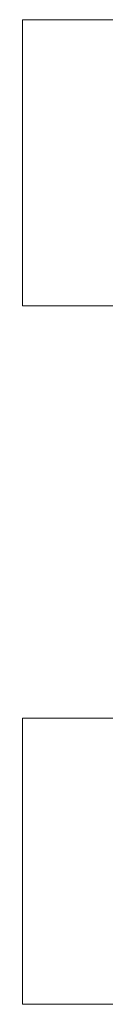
# Model space of a CAD drawing. Header units: inches. Extents: x 0.2 to 10.7, y 0.2 to 7.9.
# Tile 73 of 104: x 4.53771 to 4.54376, y 6.98381 to 7.05548. Entities that reach past the tile are written whole.
import ezdxf

# ---------------------------------------------------------------- set-up
doc = ezdxf.new("R2010")
doc.units = ezdxf.units.IN
doc.header["$MEASUREMENT"] = 0
doc.linetypes.add('HIDDEN', pattern=[0.07500000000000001, 0.05, -0.025])

msp = doc.modelspace()

# ---------------------------------------------------------------- linework, layer by layer
at = {"color": 7, "linetype": 'HIDDEN', "lineweight": 18}
for p, q in [((4.537714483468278, 7.055480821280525), (4.537714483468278, 7.034647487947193)), ((4.587193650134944, 7.055480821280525), (4.537714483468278, 7.055480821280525)), ((4.537714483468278, 7.034647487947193), (4.587193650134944, 7.034647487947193)), ((4.537714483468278, 7.004647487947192), (4.537714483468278, 6.983814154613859)), ((4.587193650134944, 7.004647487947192), (4.537714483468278, 7.004647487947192)), ((4.537714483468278, 6.983814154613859), (4.587193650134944, 6.983814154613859))]:
    msp.add_line(p, q, dxfattribs=at)

doc.saveas('drawing.dxf')
